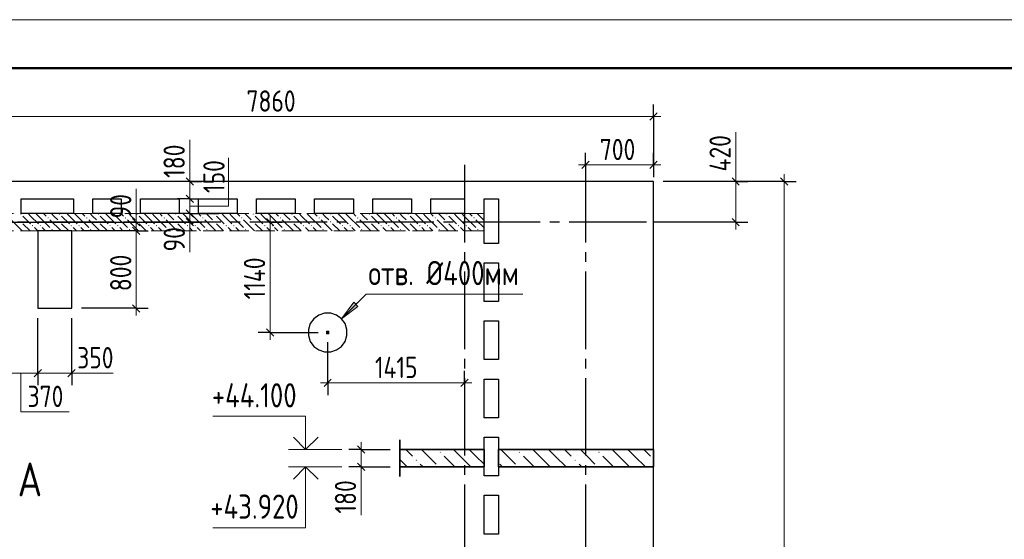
# Model space of a CAD drawing. Header units: millimetres. Extents: x 0 to 34506, y 0 to 42000.
# Tile 11 of 17: x 6454 to 16626, y 36635 to 42000. Entities that reach past the tile are written whole.
import ezdxf

# ---------------------------------------------------------------- set-up
doc = ezdxf.new("R2010")
doc.units = ezdxf.units.MM
doc.linetypes.add('______2', pattern=[270, 200, -70])
doc.linetypes.add('______5', pattern=[1100, 800, -100, 100, -100])
for name, color, linetype, lineweight in [('Standard', 7, 'Continuous', 25), ('Высотные отметки', 7, 'Continuous', 25), ('ЖБ Перекрытие верхний уровень', 7, 'Continuous', 35), ('ЖБ Стена верхний уровень', 7, 'Continuous', 35), ('Наложенное сечение', 7, 'Continuous', 25), ('Оси', 40, '______5', 18), ('Позиционная метка номер позиции', 7, 'Continuous', 13), ('Примечания', 7, 'Continuous', 25), ('Размерная выноска', 7, 'Continuous', 13), ('Узлы символ', 7, 'Continuous', 25)]:
    doc.layers.add(name, color=color, linetype=linetype, lineweight=lineweight)
doc.styles.add('GOST 2.304-81', font='txt')

msp = doc.modelspace()

# ---------------------------------------------------------------- hatches: boundary and pattern name
at = {"layer": 'ЖБ Стена верхний уровень', "linetype": 'Continuous', "lineweight": 18, "transparency": 33554687}
for points in [[(6461, 39993), (6467, 40000), (6474, 39993), (6467, 39987)], [(6861, 39993), (6867, 40000), (6874, 39993), (6867, 39987)], [(7261, 39993), (7267, 40000), (7274, 39993), (7267, 39987)], [(7661, 39993), (7667, 40000), (7674, 39993), (7667, 39987)], [(8061, 39993), (8067, 40000), (8074, 39993), (8067, 39987)], [(8461, 39993), (8467, 40000), (8474, 39993), (8467, 39987)], [(8861, 39993), (8867, 40000), (8874, 39993), (8867, 39987)], [(9261, 39993), (9267, 40000), (9274, 39993), (9267, 39987)], [(9661, 39993), (9667, 40000), (9674, 39993), (9667, 39987)], [(10061, 39993), (10067, 40000), (10074, 39993), (10067, 39987)], [(10461, 39993), (10467, 40000), (10474, 39993), (10467, 39987)], [(10861, 39993), (10867, 40000), (10874, 39993), (10867, 39987)], [(6461, 39913), (6467, 39920), (6474, 39913), (6467, 39907)], [(6581, 39873), (6587, 39880), (6594, 39873), (6587, 39867)], [(6661, 39873), (6667, 39880), (6674, 39873), (6667, 39867)], [(6741, 39953), (6747, 39960), (6754, 39953), (6747, 39947)], [(6861, 39913), (6867, 39920), (6874, 39913), (6867, 39907)], [(6981, 39873), (6987, 39880), (6994, 39873), (6987, 39867)], [(7061, 39873), (7067, 39880), (7074, 39873), (7067, 39867)], [(7141, 39953), (7147, 39960), (7154, 39953), (7147, 39947)], [(7261, 39913), (7267, 39920), (7274, 39913), (7267, 39907)], [(7381, 39873), (7387, 39880), (7394, 39873), (7387, 39867)], [(7461, 39873), (7467, 39880), (7474, 39873), (7467, 39867)], [(7541, 39953), (7547, 39960), (7554, 39953), (7547, 39947)], [(7661, 39913), (7667, 39920), (7674, 39913), (7667, 39907)], [(7781, 39873), (7787, 39880), (7794, 39873), (7787, 39867)], [(7861, 39873), (7867, 39880), (7874, 39873), (7867, 39867)], [(7941, 39953), (7947, 39960), (7954, 39953), (7947, 39947)], [(8061, 39913), (8067, 39920), (8074, 39913), (8067, 39907)], [(8181, 39873), (8187, 39880), (8194, 39873), (8187, 39867)], [(8261, 39873), (8267, 39880), (8274, 39873), (8267, 39867)], [(8341, 39953), (8347, 39960), (8354, 39953), (8347, 39947)], [(8461, 39913), (8467, 39920), (8474, 39913), (8467, 39907)], [(8581, 39873), (8587, 39880), (8594, 39873), (8587, 39867)], [(8661, 39873), (8667, 39880), (8674, 39873), (8667, 39867)], [(8741, 39953), (8747, 39960), (8754, 39953), (8747, 39947)], [(8861, 39913), (8867, 39920), (8874, 39913), (8867, 39907)], [(8981, 39873), (8987, 39880), (8994, 39873), (8987, 39867)], [(9061, 39873), (9067, 39880), (9074, 39873), (9067, 39867)], [(9141, 39953), (9147, 39960), (9154, 39953), (9147, 39947)], [(9261, 39913), (9267, 39920), (9274, 39913), (9267, 39907)], [(9381, 39873), (9387, 39880), (9394, 39873), (9387, 39867)], [(9461, 39873), (9467, 39880), (9474, 39873), (9467, 39867)], [(9541, 39953), (9547, 39960), (9554, 39953), (9547, 39947)], [(9661, 39913), (9667, 39920), (9674, 39913), (9667, 39907)], [(9781, 39873), (9787, 39880), (9794, 39873), (9787, 39867)], [(9861, 39873), (9867, 39880), (9874, 39873), (9867, 39867)], [(9941, 39953), (9947, 39960), (9954, 39953), (9947, 39947)], [(10061, 39913), (10067, 39920), (10074, 39913), (10067, 39907)], [(10181, 39873), (10187, 39880), (10194, 39873), (10187, 39867)], [(10261, 39873), (10267, 39880), (10274, 39873), (10267, 39867)], [(10341, 39953), (10347, 39960), (10354, 39953), (10347, 39947)], [(10461, 39913), (10467, 39920), (10474, 39913), (10467, 39907)], [(10581, 39873), (10587, 39880), (10594, 39873), (10587, 39867)], [(10661, 39873), (10667, 39880), (10674, 39873), (10667, 39867)], [(10741, 39953), (10747, 39960), (10754, 39953), (10747, 39947)], [(10861, 39913), (10867, 39920), (10874, 39913), (10867, 39907)], [(10981, 39873), (10987, 39880), (10994, 39873), (10987, 39867)], [(11061, 39873), (11067, 39880), (11074, 39873), (11067, 39867)], [(11141, 39953), (11147, 39960), (11154, 39953), (11147, 39947)], [(6781, 39833), (6787, 39840), (6794, 39833), (6787, 39827)], [(7181, 39833), (7187, 39840), (7194, 39833), (7187, 39827)], [(7581, 39833), (7587, 39840), (7594, 39833), (7587, 39827)], [(7981, 39833), (7987, 39840), (7994, 39833), (7987, 39827)], [(8381, 39833), (8387, 39840), (8394, 39833), (8387, 39827)], [(8781, 39833), (8787, 39840), (8794, 39833), (8787, 39827)], [(9181, 39833), (9187, 39840), (9194, 39833), (9187, 39827)], [(9581, 39833), (9587, 39840), (9594, 39833), (9587, 39827)], [(9981, 39833), (9987, 39840), (9994, 39833), (9987, 39827)], [(10381, 39833), (10387, 39840), (10394, 39833), (10387, 39827)], [(10781, 39833), (10787, 39840), (10794, 39833), (10787, 39827)], [(11181, 39833), (11187, 39840), (11194, 39833), (11187, 39827)]]:
    msp.add_hatch(color=7, dxfattribs=at).paths.add_polyline_path(points, flags=16)
at = {"layer": 'Наложенное сечение', "linetype": 'Continuous', "lineweight": 13, "transparency": 33554687}
for points in [[(10798, 37528), (10792, 37534), (10798, 37541), (10805, 37534)], [(11618, 37528), (11612, 37534), (11618, 37541), (11625, 37534)], [(12438, 37528), (12432, 37534), (12438, 37541), (12445, 37534)], [(10552, 37446), (10546, 37452), (10552, 37459), (10559, 37452)], [(12192, 37446), (12186, 37452), (12192, 37459), (12199, 37452)]]:
    msp.add_hatch(color=7, dxfattribs=at).paths.add_polyline_path(points, flags=16)
at = {"layer": 'Позиционная метка номер позиции', "linetype": 'Continuous', "lineweight": 13, "transparency": 33554687}
msp.add_hatch(color=7, dxfattribs=at).paths.add_polyline_path([(9948, 39040), (9778, 38913), (9905, 39082)], flags=16)

# ---------------------------------------------------------------- linework, layer by layer
at = {"layer": 'Standard', "color": 251, "linetype": 'Continuous', "lineweight": -3, "true_color": 0x656565, "transparency": 33554687}
for p, q in [((13001, 41000), (13001, 41125)), ((13001, 41000), (13001, 40875)), ((13001, 41000), (13001, 40430)), ((12301, 40500), (12301, 40625)), ((13001, 40500), (13001, 40625)), ((12301, 40500), (12301, 40375)), ((12301, 40500), (12301, 40100)), ((13001, 40500), (13001, 40375)), ((13001, 40500), (13001, 40430)), ((8211, 40330), (8086, 40330)), ((8211, 40330), (8336, 40330)), ((8211, 40330), (8211, 40330)), ((13851, 40330), (13101, 40330)), ((14351, 40330), (13101, 40330)), ((13851, 40330), (13726, 40330)), ((13851, 40330), (13976, 40330)), ((14351, 40330), (14226, 40330)), ((14351, 40330), (14476, 40330)), ((8211, 40150), (8086, 40150)), ((8211, 40150), (8336, 40150)), ((8211, 40150), (8511, 40150)), ((8211, 40000), (8086, 40000)), ((8211, 40000), (8336, 40000)), ((8211, 40000), (8511, 40000)), ((7658, 39910), (7533, 39910)), ((7658, 39910), (7783, 39910)), ((7658, 39910), (7831, 39910)), ((8211, 39910), (8086, 39910)), ((8211, 39910), (8336, 39910)), ((8211, 39910), (8211, 39910)), ((9041, 39910), (8916, 39910)), ((9041, 39910), (9166, 39910)), ((9041, 39910), (9041, 39910)), ((13851, 39910), (13001, 39910)), ((13851, 39910), (13726, 39910)), ((13851, 39910), (13976, 39910)), ((7658, 39820), (7533, 39820)), ((7658, 39820), (7783, 39820)), ((7658, 39020), (7091, 39020)), ((7658, 39020), (7533, 39020)), ((7658, 39020), (7783, 39020)), ((9041, 38770), (8916, 38770)), ((9041, 38770), (9166, 38770)), ((9041, 38770), (9536, 38770)), ((9636, 38250), (9636, 38670)), ((6641, 38350), (6641, 38475)), ((6991, 38350), (6991, 38475)), ((6641, 38350), (6641, 38225)), ((6991, 38350), (6991, 38225)), ((9636, 38250), (9636, 38375)), ((11051, 38250), (11051, 38375)), ((9636, 38250), (9636, 38125)), ((11051, 38250), (11051, 38125)), ((11051, 38250), (11051, 38250)), ((9981, 37563), (9856, 37563)), ((9981, 37563), (10106, 37563)), ((9981, 37563), (10281, 37563)), ((9981, 37383), (9856, 37383)), ((9981, 37383), (10106, 37383)), ((9981, 37383), (10281, 37383))]:
    msp.add_line(p, q, dxfattribs=at)
at = {"layer": 'Standard', "color": 7, "linetype": 'Continuous', "lineweight": 13, "transparency": 33554687}
for p, q in [((13001, 41000), (5141, 41000)), ((13001, 41000), (13076, 41000)), ((12301, 40500), (12226, 40500)), ((13001, 40500), (12301, 40500)), ((13001, 40500), (13076, 40500)), ((8211, 40330), (8211, 40405)), ((13851, 40330), (13851, 40405)), ((14351, 40330), (14351, 40405)), ((8211, 40150), (8211, 40000)), ((7658, 39910), (7658, 39985)), ((8211, 40000), (8211, 39910)), ((9041, 39910), (9041, 39985)), ((8211, 39910), (8211, 39835)), ((13851, 39910), (13851, 39835)), ((7658, 39820), (7658, 39020)), ((7658, 39020), (7658, 38945)), ((9041, 38770), (9041, 38695)), ((6641, 38350), (6271, 38350)), ((6991, 38350), (7066, 38350)), ((9636, 38250), (9561, 38250)), ((9636, 38250), (11051, 38250)), ((11051, 38250), (11126, 38250)), ((9981, 37563), (9981, 37638)), ((9981, 37563), (9981, 37383)), ((9981, 37383), (9981, 37308))]:
    msp.add_line(p, q, dxfattribs=at)
at = {"layer": 'Standard', "color": 7, "linetype": 'Continuous', "lineweight": 25, "transparency": 33554687}
for p, q in [((13038, 41038), (12963, 40962)), ((12338, 40538), (12263, 40462)), ((13038, 40538), (12963, 40462)), ((8173, 40367), (8248, 40292)), ((13813, 40367), (13888, 40292)), ((14388, 40292), (14313, 40367)), ((8173, 40188), (8248, 40112)), ((8173, 40038), (8248, 39962)), ((7620, 39947), (7695, 39872)), ((8173, 39947), (8248, 39872)), ((9003, 39947), (9078, 39872)), ((13813, 39947), (13888, 39872)), ((7620, 39857), (7695, 39782)), ((7620, 39057), (7695, 38982)), ((9003, 38808), (9078, 38733)), ((6678, 38388), (6603, 38313)), ((7028, 38388), (6953, 38313)), ((9598, 38212), (9673, 38288)), ((11013, 38212), (11088, 38288)), ((9943, 37601), (10018, 37526)), ((9943, 37421), (10018, 37346))]:
    msp.add_line(p, q, dxfattribs=at)
at = {"layer": 'Standard', "color": 7, "linetype": 'Continuous', "lineweight": 13, "transparency": 33554687}
msp.add_lwpolyline([(0, 0), (29700, 0), (29700, 42000), (0, 42000), (0, 0)], close=True, dxfattribs=at)
at = {"layer": 'Standard', "color": 7, "linetype": 'Continuous', "lineweight": 50, "transparency": 33554687}
msp.add_lwpolyline([(2000, 41500), (29200, 41500), (29200, 500), (2000, 500), (2000, 41500)], close=True, dxfattribs=at)
at = {"layer": 'Standard', "color": 7, "linetype": 'Continuous', "lineweight": 13, "transparency": 33554687}
for points in [[(8211, 40330), (8211, 40261), (8211, 40261), (8211, 40243), (8211, 40243), (8211, 40150)], [(13851, 40330), (13851, 40327), (13851, 40327), (13851, 39910)], [(14351, 31650), (14351, 35623), (14351, 35623), (14351, 40330)], [(7658, 39910), (7658, 39841), (7658, 39841), (7658, 39820)], [(9041, 39910), (9041, 39009), (9041, 39009), (9041, 38770)], [(6991, 38350), (6888, 38350), (6888, 38350), (6756, 38350), (6756, 38350), (6641, 38350)]]:
    msp.add_lwpolyline(points, dxfattribs=at)
at = {"layer": 'Standard', "color": 251, "linetype": 'Continuous', "lineweight": -3, "true_color": 0x656565, "transparency": 33554687}
for points in [[(4371, 39910), (4535, 39910), (4535, 39910), (8231, 39910)], [(7658, 39820), (7641, 39820), (7641, 39820), (7091, 39820)], [(6641, 38350), (6641, 38367), (6641, 38367), (6641, 38367), (6641, 38367), (6641, 38920)], [(6991, 38350), (6991, 38362), (6991, 38362), (6991, 38367), (6991, 38367), (6991, 38367), (6991, 38367), (6991, 38920)]]:
    msp.add_lwpolyline(points, dxfattribs=at)
at = {"layer": 'Высотные отметки', "color": 7, "linetype": 'Continuous', "lineweight": 13, "transparency": 33554687}
for p, q in [((9781, 37563), (9231, 37563)), ((9781, 37383), (9231, 37383))]:
    msp.add_line(p, q, dxfattribs=at)
for points in [[(9408, 37563), (9408, 37906), (8450, 37906)], [(9408, 37383), (9408, 36753), (8450, 36753)]]:
    msp.add_lwpolyline(points, dxfattribs=at)
at = {"layer": 'Высотные отметки', "color": 7, "linetype": 'Continuous', "lineweight": 35, "transparency": 33554687}
for points in [[(9281, 37691), (9408, 37563), (9536, 37691)], [(9281, 37255), (9408, 37383), (9536, 37255)]]:
    msp.add_lwpolyline(points, dxfattribs=at)
at = {"layer": 'ЖБ Перекрытие верхний уровень', "color": 7, "linetype": 'Continuous', "lineweight": 25, "transparency": 33554687}
for p, q in [((11401, 40330), (5141, 40330)), ((13001, 40330), (11401, 40330)), ((13001, 31650), (13001, 40330)), ((6471, 40000), (6471, 40150)), ((6471, 40150), (7011, 40150)), ((7011, 40150), (7011, 40000)), ((7211, 40000), (7211, 40150)), ((7211, 40150), (7501, 40150)), ((7501, 40150), (7501, 40000)), ((7701, 40000), (7701, 40150)), ((7701, 40150), (8101, 40150)), ((8101, 40150), (8101, 40000)), ((8301, 40000), (8301, 40150)), ((8301, 40150), (8701, 40150)), ((8701, 40150), (8701, 40000)), ((8901, 40000), (8901, 40150)), ((8901, 40150), (9301, 40150)), ((9301, 40150), (9301, 40000)), ((9501, 40000), (9501, 40150)), ((9501, 40150), (9901, 40150)), ((9901, 40150), (9901, 40000)), ((10101, 40000), (10101, 40150)), ((10101, 40150), (10501, 40150)), ((10501, 40150), (10501, 40000)), ((10701, 40000), (10701, 40150)), ((10701, 40150), (11051, 40150)), ((11051, 40150), (11051, 40000)), ((11251, 39690), (11251, 40150)), ((11251, 40150), (11401, 40150)), ((11401, 40150), (11401, 39690)), ((7011, 40000), (6471, 40000)), ((7501, 40000), (7211, 40000)), ((8101, 40000), (7701, 40000)), ((8701, 40000), (8301, 40000)), ((9301, 40000), (8901, 40000)), ((9901, 40000), (9501, 40000)), ((10501, 40000), (10101, 40000)), ((11051, 40000), (10701, 40000)), ((6641, 39820), (6641, 39020)), ((6991, 39820), (6641, 39820)), ((6991, 39020), (6991, 39820)), ((11401, 39690), (11251, 39690)), ((11251, 39090), (11251, 39490)), ((11251, 39490), (11401, 39490)), ((11401, 39490), (11401, 39090)), ((11401, 39090), (11251, 39090)), ((6641, 39020), (6991, 39020)), ((9604, 38969), (9544, 38950)), ((9667, 38969), (9604, 38969)), ((9727, 38950), (9667, 38969)), ((9456, 38862), (9436, 38802)), ((9493, 38913), (9456, 38862)), ((9544, 38950), (9493, 38913)), ((9778, 38913), (9727, 38950)), ((9815, 38862), (9778, 38913)), ((9835, 38802), (9815, 38862)), ((11251, 38490), (11251, 38890)), ((11251, 38890), (11401, 38890)), ((11401, 38890), (11401, 38490)), ((9436, 38802), (9436, 38738)), ((9835, 38738), (9835, 38802)), ((9436, 38738), (9456, 38678)), ((9456, 38678), (9493, 38627)), ((9778, 38627), (9815, 38678)), ((9815, 38678), (9835, 38738)), ((9493, 38627), (9544, 38590)), ((9544, 38590), (9604, 38571)), ((9604, 38571), (9667, 38571)), ((9667, 38571), (9727, 38590)), ((9727, 38590), (9778, 38627)), ((11401, 38490), (11251, 38490)), ((11251, 37890), (11251, 38290)), ((11251, 38290), (11401, 38290)), ((11401, 38290), (11401, 37890)), ((11401, 37890), (11251, 37890)), ((11251, 37690), (11401, 37690)), ((11251, 37290), (11251, 37690)), ((11401, 37690), (11401, 37290)), ((11401, 37290), (11251, 37290)), ((11251, 36690), (11251, 37090)), ((11251, 37090), (11401, 37090)), ((11401, 37090), (11401, 36690)), ((11401, 36690), (11251, 36690))]:
    msp.add_line(p, q, dxfattribs=at)
at = {"layer": 'ЖБ Перекрытие верхний уровень', "color": 7, "linetype": 'Continuous', "lineweight": 13, "transparency": 33554687}
for points in [[(9622, 38783), (9649, 38783), (9649, 38757), (9622, 38757), (9622, 38783)], [(9647, 38758), (9624, 38758), (9624, 38782), (9647, 38782), (9647, 38758)], [(9626, 38780), (9646, 38780), (9646, 38780), (9626, 38780), (9626, 38780), (9626, 38760), (9646, 38760), (9646, 38780), (9626, 38780)], [(9627, 38778), (9644, 38778), (9644, 38778), (9627, 38778), (9627, 38778), (9627, 38762), (9644, 38762), (9644, 38778), (9627, 38778)], [(9629, 38777), (9642, 38777), (9642, 38777), (9629, 38777), (9629, 38777), (9629, 38763), (9642, 38763), (9642, 38777), (9629, 38777)], [(9631, 38775), (9641, 38775), (9641, 38765), (9631, 38765), (9631, 38775)], [(9639, 38767), (9632, 38767), (9632, 38773), (9639, 38773), (9639, 38767)], [(9634, 38772), (9637, 38772), (9637, 38768), (9634, 38768), (9634, 38772)]]:
    msp.add_lwpolyline(points, dxfattribs=at)
at = {"layer": 'ЖБ Стена верхний уровень', "color": 251, "linetype": '______2', "lineweight": 13, "true_color": 0x656565, "transparency": 33554687}
for p, q in [((11251, 40000), (5471, 40000)), ((11251, 39820), (11251, 40000)), ((5651, 39820), (11251, 39820))]:
    msp.add_line(p, q, dxfattribs=at)
at = {"layer": 'ЖБ Стена верхний уровень', "color": 9, "linetype": 'Continuous', "lineweight": 18, "true_color": 0xc7c7c7, "transparency": 33554687}
for p, q in [((6567, 39973), (6541, 40000)), ((6621, 40000), (6647, 39973)), ((6701, 40000), (6727, 39973)), ((6807, 39973), (6781, 40000)), ((6967, 39973), (6941, 40000)), ((7021, 40000), (7047, 39973)), ((7101, 40000), (7127, 39973)), ((7207, 39973), (7181, 40000)), ((7367, 39973), (7341, 40000)), ((7421, 40000), (7447, 39973)), ((7501, 40000), (7527, 39973)), ((7607, 39973), (7581, 40000)), ((7767, 39973), (7741, 40000)), ((7821, 40000), (7847, 39973)), ((7901, 40000), (7927, 39973)), ((8007, 39973), (7981, 40000)), ((8167, 39973), (8141, 40000)), ((8221, 40000), (8247, 39973)), ((8301, 40000), (8327, 39973)), ((8407, 39973), (8381, 40000)), ((8567, 39973), (8541, 40000)), ((8621, 40000), (8647, 39973)), ((8701, 40000), (8727, 39973)), ((8807, 39973), (8781, 40000)), ((8967, 39973), (8941, 40000)), ((9021, 40000), (9047, 39973)), ((9101, 40000), (9127, 39973)), ((9207, 39973), (9181, 40000)), ((9367, 39973), (9341, 40000)), ((9421, 40000), (9447, 39973)), ((9501, 40000), (9527, 39973)), ((9607, 39973), (9581, 40000)), ((9767, 39973), (9741, 40000)), ((9821, 40000), (9847, 39973)), ((9901, 40000), (9927, 39973)), ((10007, 39973), (9981, 40000)), ((10167, 39973), (10141, 40000)), ((10221, 40000), (10247, 39973)), ((10301, 40000), (10327, 39973)), ((10407, 39973), (10381, 40000)), ((10567, 39973), (10541, 40000)), ((10621, 40000), (10647, 39973)), ((10701, 40000), (10727, 39973)), ((10807, 39973), (10781, 40000)), ((10967, 39973), (10941, 40000)), ((11021, 40000), (11047, 39973)), ((11101, 40000), (11127, 39973)), ((11207, 39973), (11181, 40000)), ((6367, 39933), (6481, 39820)), ((6487, 39973), (6567, 39893)), ((6487, 39893), (6561, 39820)), ((6567, 39973), (6647, 39893)), ((6647, 39973), (6767, 39853)), ((6767, 39933), (6881, 39820)), ((6847, 39933), (6807, 39973)), ((6887, 39973), (6967, 39893)), ((6887, 39893), (6961, 39820)), ((6967, 39973), (7047, 39893)), ((7047, 39973), (7167, 39853)), ((7167, 39933), (7281, 39820)), ((7247, 39933), (7207, 39973)), ((7287, 39973), (7367, 39893)), ((7287, 39893), (7361, 39820)), ((7367, 39973), (7447, 39893)), ((7447, 39973), (7567, 39853)), ((7567, 39933), (7681, 39820)), ((7647, 39933), (7607, 39973)), ((7687, 39973), (7767, 39893)), ((7687, 39893), (7761, 39820)), ((7767, 39973), (7847, 39893)), ((7847, 39973), (7967, 39853)), ((7967, 39933), (8081, 39820)), ((8047, 39933), (8007, 39973)), ((8087, 39973), (8167, 39893)), ((8087, 39893), (8161, 39820)), ((8167, 39973), (8247, 39893)), ((8247, 39973), (8367, 39853)), ((8367, 39933), (8481, 39820)), ((8447, 39933), (8407, 39973)), ((8487, 39973), (8567, 39893)), ((8487, 39893), (8561, 39820)), ((8567, 39973), (8647, 39893)), ((8647, 39973), (8767, 39853)), ((8767, 39933), (8881, 39820)), ((8847, 39933), (8807, 39973)), ((8887, 39973), (8967, 39893)), ((8887, 39893), (8961, 39820)), ((8967, 39973), (9047, 39893)), ((9047, 39973), (9167, 39853)), ((9167, 39933), (9281, 39820)), ((9247, 39933), (9207, 39973)), ((9287, 39973), (9367, 39893)), ((9287, 39893), (9361, 39820)), ((9367, 39973), (9447, 39893)), ((9447, 39973), (9567, 39853)), ((9567, 39933), (9681, 39820)), ((9647, 39933), (9607, 39973)), ((9687, 39973), (9767, 39893)), ((9687, 39893), (9761, 39820)), ((9767, 39973), (9847, 39893)), ((9847, 39973), (9967, 39853)), ((9967, 39933), (10081, 39820)), ((10047, 39933), (10007, 39973)), ((10087, 39973), (10167, 39893)), ((10087, 39893), (10161, 39820)), ((10167, 39973), (10247, 39893)), ((10247, 39973), (10367, 39853)), ((10367, 39933), (10481, 39820)), ((10447, 39933), (10407, 39973)), ((10487, 39973), (10567, 39893)), ((10487, 39893), (10561, 39820)), ((10567, 39973), (10647, 39893)), ((10647, 39973), (10767, 39853)), ((10767, 39933), (10881, 39820)), ((10847, 39933), (10807, 39973)), ((10887, 39973), (10967, 39893)), ((10887, 39893), (10961, 39820)), ((10967, 39973), (11047, 39893)), ((11047, 39973), (11167, 39853)), ((11167, 39933), (11251, 39850)), ((11247, 39933), (11207, 39973)), ((6641, 39820), (6607, 39853)), ((6687, 39853), (6721, 39820)), ((7041, 39820), (7007, 39853)), ((7087, 39853), (7121, 39820)), ((7441, 39820), (7407, 39853)), ((7487, 39853), (7521, 39820)), ((7841, 39820), (7807, 39853)), ((7887, 39853), (7921, 39820)), ((8241, 39820), (8207, 39853)), ((8287, 39853), (8321, 39820)), ((8641, 39820), (8607, 39853)), ((8687, 39853), (8721, 39820)), ((9041, 39820), (9007, 39853)), ((9087, 39853), (9121, 39820)), ((9441, 39820), (9407, 39853)), ((9487, 39853), (9521, 39820)), ((9841, 39820), (9807, 39853)), ((9887, 39853), (9921, 39820)), ((10241, 39820), (10207, 39853)), ((10287, 39853), (10321, 39820)), ((10641, 39820), (10607, 39853)), ((10687, 39853), (10721, 39820)), ((11041, 39820), (11007, 39853)), ((11087, 39853), (11121, 39820))]:
    msp.add_line(p, q, dxfattribs=at)
at = {"layer": 'Наложенное сечение', "color": 7, "linetype": 'Continuous', "lineweight": 35, "transparency": 33554687}
msp.add_line((10381, 37663), (10381, 37283), dxfattribs=at)
at = {"layer": 'Наложенное сечение', "color": 7, "linetype": 'Continuous', "lineweight": 13, "transparency": 33554687}
for p, q in [((10442, 37563), (10511, 37493)), ((10675, 37493), (10606, 37563)), ((11003, 37493), (10934, 37563)), ((11098, 37563), (11167, 37493)), ((11495, 37493), (11426, 37563)), ((11823, 37493), (11754, 37563)), ((11918, 37563), (11987, 37493)), ((12082, 37563), (12151, 37493)), ((12315, 37493), (12246, 37563)), ((12643, 37493), (12574, 37563)), ((12738, 37563), (12807, 37493)), ((12902, 37563), (12971, 37493)), ((10381, 37460), (10458, 37383)), ((10757, 37411), (10675, 37493)), ((10839, 37493), (10950, 37383)), ((11003, 37493), (11114, 37383)), ((11167, 37493), (11251, 37410)), ((11577, 37411), (11495, 37493)), ((11659, 37493), (11770, 37383)), ((11823, 37493), (11934, 37383)), ((11987, 37493), (12098, 37383)), ((12397, 37411), (12315, 37493)), ((12479, 37493), (12590, 37383)), ((12643, 37493), (12754, 37383)), ((12807, 37493), (12918, 37383)), ((10593, 37411), (10622, 37383)), ((11413, 37411), (11442, 37383)), ((12233, 37411), (12262, 37383))]:
    msp.add_line(p, q, dxfattribs=at)
at = {"layer": 'Наложенное сечение', "color": 7, "linetype": 'Continuous', "lineweight": 35, "transparency": 33554687}
for points in [[(10381, 37563), (11251, 37563), (11251, 37383), (10381, 37383)], [(11401, 37563), (13001, 37563), (13001, 37383), (11401, 37383), (11401, 37563)]]:
    msp.add_lwpolyline(points, dxfattribs=at)
at = {"layer": 'Оси', "color": 8, "linetype": '______5', "lineweight": -3, "transparency": 33554687}
for p, q in [((11051, 40500), (11051, 7060)), ((12301, 40500), (12301, 7060)), ((12931, 39910), (3100, 39910))]:
    msp.add_line(p, q, dxfattribs=at)
at = {"layer": 'Позиционная метка номер позиции', "color": 7, "linetype": 'Continuous', "lineweight": 13, "transparency": 33554687}
for p, q in [((9778, 38913), (9905, 39082)), ((9905, 39082), (9948, 39040)), ((9927, 39061), (9937, 39072)), ((9948, 39040), (9778, 38913)), ((9778, 38913), (9778, 38913)), ((9778, 38913), (9778, 38913)), ((9778, 38913), (9778, 38913))]:
    msp.add_line(p, q, dxfattribs=at)
msp.add_lwpolyline([(9778, 38913), (10033, 39167), (11653, 39167)], dxfattribs=at)
at = {"layer": 'Размерная выноска', "color": 7, "linetype": 'Continuous', "lineweight": 13, "transparency": 33554687}
for p, q in [((13851, 40330), (13851, 40840)), ((8211, 40330), (8211, 40760)), ((7658, 39910), (7658, 40254)), ((8211, 39910), (8211, 39600)), ((7011, 38350), (7421, 38350)), ((9981, 37383), (9981, 36883))]:
    msp.add_line(p, q, dxfattribs=at)
for points in [[(8211, 40075), (8611, 40075), (8611, 40575)], [(6466, 38350), (6466, 37950), (6966, 37950)]]:
    msp.add_lwpolyline(points, dxfattribs=at)

# ---------------------------------------------------------------- texts
at = {"layer": 'Standard', "color": 7, "linetype": 'Continuous', "lineweight": 25, "transparency": 33554687, "char_height": 220, "attachment_point": 7, "style": 'GOST 2.304-81'}
for s, insert, width in [('7860', (8797, 41050), 672.63), ('700', (12447, 40550), 531.97), ('350', (7048, 38400), 500.83), ('1415', (10124, 38300), 563.28), ('370', (6535, 38001), 516.39)]:
    msp.add_mtext(s, dxfattribs=dict(at, insert=insert, width=width))
at = {"layer": 'Standard', "color": 7, "linetype": 'Continuous', "lineweight": 25, "transparency": 33554687, "char_height": 220, "attachment_point": 7, "rotation": 90, "style": 'GOST 2.304-81'}
for s, insert, width in [('420', (13800, 40433), 531.97), ('180', (8160, 40367), 485.09), ('150', (8571, 40211), 469.51), ('90', (7608, 39948), 391.3), ('90', (8161, 39607), 391.32), ('800', (7608, 39197), 531.96), ('1140', (8990, 39113), 578.85), ('180', (9930, 36901), 485.09), ('180', (9930, 36208), 485.07)]:
    msp.add_mtext(s, dxfattribs=dict(at, insert=insert, width=width))
at = {"layer": 'Высотные отметки', "color": 7, "linetype": 'Continuous', "lineweight": 25, "transparency": 33554687, "char_height": 250, "attachment_point": 7, "style": 'GOST 2.304-81'}
for s, insert, width in [('+44.100', (8439, 37997), 1048.44), ('+43.920', (8423, 36848), 1084.01)]:
    msp.add_mtext(s, dxfattribs=dict(at, insert=insert, width=width))
at = {"layer": 'Примечания', "color": 7, "linetype": 'Continuous', "lineweight": 25, "transparency": 33554687, "insert": (10057, 39259), "char_height": 250, "width": 1726.72, "attachment_point": 7, "style": 'GOST 2.304-81'}
msp.add_mtext('отв.\\~Ø400мм', dxfattribs=at)
at = {"layer": 'Узлы символ', "color": 7, "linetype": 'Continuous', "lineweight": 35, "transparency": 33554687, "insert": (6433, 37078), "char_height": 350, "width": 423.54, "attachment_point": 7, "style": 'GOST 2.304-81'}
msp.add_mtext('А', dxfattribs=at)

doc.saveas('drawing.dxf')
